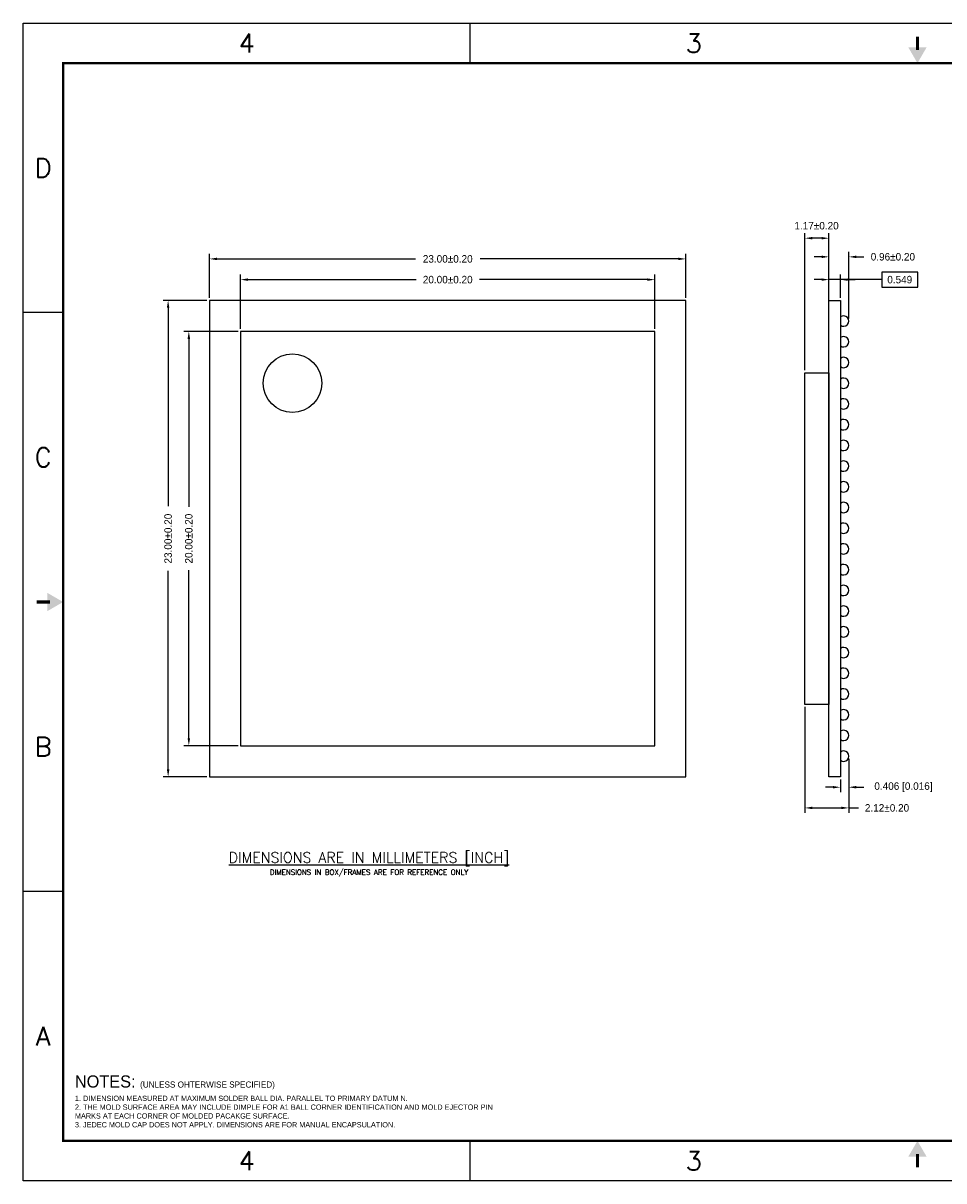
# Model space of a CAD drawing. Header units: millimetres. Extents: x -20 to 67, y -24 to 74.9.
# Tile 36 of 37: x -20 to 24.5, y 19 to 74.9. Entities that reach past the tile are written whole.
import ezdxf
from ezdxf.enums import TextEntityAlignment as Align

# ---------------------------------------------------------------- set-up
doc = ezdxf.new("R2010")
doc.units = ezdxf.units.MM
doc.header["$LTSCALE"] = 0.2
doc.header["$MEASUREMENT"] = 0
for name, color, linetype in [('00-TBlock', 7, 'Continuous'), ('01-TBlock', 7, 'Continuous'), ('BAL-FS', 7, 'Continuous'), ('COM-FS', 7, 'Continuous'), ('Dim', 7, 'Continuous'), ('Encap-CM', 7, 'Continuous'), ('pcb', 7, 'Continuous'), ('Text', 7, 'Continuous')]:
    doc.layers.add(name, color=color, linetype=linetype)
doc.styles.add('Complex', font='complex.shx')
doc.styles.add('TBlock', font='simplex.shx')
doc.dimstyles.new('1X-Std-.1tol', dxfattribs={"dimscale": 2, "dimtxt": 0.18, "dimasz": 0.18, "dimexe": 0.12, "dimexo": 0.0625, "dimgap": 0.09, "dimtad": 0, "dimdec": 3, "dimzin": 1, "dimdsep": 46, "dimtxsty": 'Standard', "dimcen": 0.09, "dimadec": 0, "dimazin": 0, "dimtfac": 1, "dimtdec": 3, "dimtofl": 0, "dimtmove": 0, "dimatfit": 3, "dimfxl": 1, "dimtolj": 1, "dimtzin": 0, "dimarcsym": 0})
doc.dimstyles.new('1X-Std-.2tol', dxfattribs={"dimscale": 2, "dimtxt": 0.18, "dimasz": 0.18, "dimexe": 0.12, "dimexo": 0.0625, "dimgap": 0.09, "dimtad": 0, "dimzin": 0, "dimdsep": 46, "dimtxsty": 'Standard', "dimcen": 0.09, "dimadec": 0, "dimazin": 0, "dimtol": 1, "dimtp": 0.2, "dimtm": 0.2, "dimtfac": 1, "dimtofl": 0, "dimtmove": 0, "dimatfit": 3, "dimfxl": 1, "dimtolj": 1, "dimtzin": 0, "dimarcsym": 0})
doc.dimstyles.new('1X-Std-RefBox', dxfattribs={"dimscale": 2, "dimtxt": 0.18, "dimasz": 0.18, "dimexe": 0.12, "dimexo": 0.0625, "dimgap": -0.09, "dimtad": 0, "dimtih": 1, "dimtoh": 1, "dimzin": 0, "dimdsep": 46, "dimtxsty": 'Standard', "dimcen": 0.09, "dimadec": 0, "dimazin": 0, "dimtp": 0.2, "dimtm": 0.2, "dimtfac": 1, "dimtofl": 0, "dimtmove": 0, "dimatfit": 3, "dimfxl": 1, "dimtolj": 1, "dimtzin": 0, "dimarcsym": 0})

# ---------------------------------------------------------------- blocks, each defined once
blk = doc.blocks.new('*D8')
at = {"layer": 'Defpoints', "color": 0, "linetype": 'Continuous', "lineweight": -3}
for p in [(19.8634, 39.5), (19.457, 38.5), (19.457, 38)]:
    blk.add_point(p, dxfattribs=at)
at = {"layer": 'Dim', "color": 0, "linetype": 'Continuous', "lineweight": -2}
for p, q in [((19.8634, 39.375), (19.8634, 37.76)), ((19.097, 38), (18.737, 38)), ((19.457, 38.375), (19.457, 37.76)), ((20.2234, 38), (20.5834, 38))]:
    blk.add_line(p, q, dxfattribs=at)
at = {"layer": 'Dim', "color": 0, "linetype": 'Continuous', "lineweight": -3}
for points in [[(19.097, 38.06), (19.097, 37.94), (19.457, 38)], [(20.2234, 38.06), (20.2234, 37.94), (19.8634, 38)]]:
    blk.add_solid(points, dxfattribs=at)
at = {"layer": 'Dim', "color": 0, "linetype": 'Continuous', "insert": (22.5034, 38), "char_height": 0.36, "attachment_point": 5}
blk.add_mtext('\\A1;0.406 [0.016]', dxfattribs=at)
blk = doc.blocks.new('*D9')
at = {"layer": 'Defpoints', "color": 0, "linetype": 'Continuous', "lineweight": -3}
for p in [(18.90836, 62.5), (18.90836, 61.5), (19.457, 61.5)]:
    blk.add_point(p, dxfattribs=at)
at = {"layer": 'Dim', "color": 0, "linetype": 'Continuous', "lineweight": -2}
for p, q in [((18.90836, 61.625), (18.90836, 62.74)), ((19.457, 61.625), (19.457, 62.74)), ((23.19544, 62.86), (21.45544, 62.86)), ((21.45544, 62.86), (21.45544, 62.14)), ((23.19544, 62.14), (23.19544, 62.86)), ((18.54836, 62.5), (18.18836, 62.5)), ((19.457, 62.5), (18.90836, 62.5)), ((21.45544, 62.5), (19.457, 62.5)), ((19.817, 62.5), (20.177, 62.5)), ((21.45544, 62.14), (23.19544, 62.14))]:
    blk.add_line(p, q, dxfattribs=at)
at = {"layer": 'Dim', "color": 0, "linetype": 'Continuous', "lineweight": -3}
for points in [[(18.54836, 62.56), (18.54836, 62.44), (18.90836, 62.5)], [(19.817, 62.56), (19.817, 62.44), (19.457, 62.5)]]:
    blk.add_solid(points, dxfattribs=at)
at = {"layer": 'Dim', "color": 0, "linetype": 'Continuous', "insert": (22.32544, 62.5), "char_height": 0.36, "attachment_point": 5}
blk.add_mtext('\\A1;0.549', dxfattribs=at)
blk = doc.blocks.new('*D10')
at = {"layer": 'Defpoints', "color": 0, "linetype": 'Continuous', "lineweight": -3}
for p in [(12, 63.5), (-11, 61.5), (12, 61.5)]:
    blk.add_point(p, dxfattribs=at)
at = {"layer": 'Dim', "color": 0, "linetype": 'Continuous', "lineweight": -2}
for p, q in [((-11, 61.625), (-11, 63.74)), ((12, 61.625), (12, 63.74)), ((-10.64, 63.5), (-1.06, 63.5)), ((11.64, 63.5), (2.06, 63.5))]:
    blk.add_line(p, q, dxfattribs=at)
at = {"layer": 'Dim', "color": 0, "linetype": 'Continuous', "lineweight": -3}
for points in [[(-10.64, 63.56), (-10.64, 63.44), (-11, 63.5)], [(11.64, 63.56), (11.64, 63.44), (12, 63.5)]]:
    blk.add_solid(points, dxfattribs=at)
at = {"layer": 'Dim', "color": 0, "linetype": 'Continuous', "insert": (0.5, 63.5), "char_height": 0.36, "attachment_point": 5}
blk.add_mtext('\\A1;23.00±0.20', dxfattribs=at)
blk = doc.blocks.new('*D11')
at = {"layer": 'Defpoints', "color": 0, "linetype": 'Continuous', "lineweight": -3}
for p in [(10.5, 62.5), (-9.5, 60), (10.5, 60)]:
    blk.add_point(p, dxfattribs=at)
at = {"layer": 'Dim', "color": 0, "linetype": 'Continuous', "lineweight": -2}
for p, q in [((-9.5, 60.125), (-9.5, 62.74)), ((10.5, 60.125), (10.5, 62.74)), ((-9.14, 62.5), (-1.03, 62.5)), ((10.14, 62.5), (2.03, 62.5))]:
    blk.add_line(p, q, dxfattribs=at)
at = {"layer": 'Dim', "color": 0, "linetype": 'Continuous', "lineweight": -3}
for points in [[(-9.14, 62.56), (-9.14, 62.44), (-9.5, 62.5)], [(10.14, 62.56), (10.14, 62.44), (10.5, 62.5)]]:
    blk.add_solid(points, dxfattribs=at)
at = {"layer": 'Dim', "color": 0, "linetype": 'Continuous', "insert": (0.5, 62.5), "char_height": 0.36, "attachment_point": 5}
blk.add_mtext('\\A1;20.00±0.20', dxfattribs=at)
blk = doc.blocks.new('*D12')
at = {"layer": 'Defpoints', "color": 0, "lineweight": -3}
for p in [(-9.5, 60), (-12, 40), (-9.5, 40)]:
    blk.add_point(p, dxfattribs=at)
at = {"layer": 'Dim', "color": 0, "lineweight": -2}
for p, q in [((-9.625, 60), (-12.24, 60)), ((-12, 59.64), (-12, 51.53)), ((-12, 40.36), (-12, 48.47)), ((-9.625, 40), (-12.24, 40))]:
    blk.add_line(p, q, dxfattribs=at)
at = {"layer": 'Dim', "color": 0, "lineweight": -3}
for points in [[(-12.06, 59.64), (-11.94, 59.64), (-12, 60)], [(-12.06, 40.36), (-11.94, 40.36), (-12, 40)]]:
    blk.add_solid(points, dxfattribs=at)
at = {"layer": 'Dim', "color": 0, "insert": (-12, 50), "char_height": 0.36, "attachment_point": 5, "rotation": 90}
blk.add_mtext('\\A1;20.00±0.20', dxfattribs=at)
blk = doc.blocks.new('*D13')
at = {"layer": 'Defpoints', "color": 0, "lineweight": -3}
for p in [(-11, 61.5), (-13, 38.5), (-11, 38.5)]:
    blk.add_point(p, dxfattribs=at)
at = {"layer": 'Dim', "color": 0, "lineweight": -2}
for p, q in [((-11.125, 61.5), (-13.24, 61.5)), ((-13, 61.14), (-13, 51.56)), ((-13, 38.86), (-13, 48.44)), ((-11.125, 38.5), (-13.24, 38.5))]:
    blk.add_line(p, q, dxfattribs=at)
at = {"layer": 'Dim', "color": 0, "lineweight": -3}
for points in [[(-13.06, 61.14), (-12.94, 61.14), (-13, 61.5)], [(-13.06, 38.86), (-12.94, 38.86), (-13, 38.5)]]:
    blk.add_solid(points, dxfattribs=at)
at = {"layer": 'Dim', "color": 0, "insert": (-13, 50), "char_height": 0.36, "attachment_point": 5, "rotation": 90}
blk.add_mtext('\\A1;23.00±0.20', dxfattribs=at)
blk = doc.blocks.new('*D15')
at = {"layer": 'Defpoints', "color": 0, "lineweight": -3}
for p in [(19.8634, 63.6), (18.90836, 61.5), (19.8634, 60.5)]:
    blk.add_point(p, dxfattribs=at)
at = {"layer": 'Dim', "color": 0, "lineweight": -2}
for p, q in [((18.90836, 61.625), (18.90836, 63.84)), ((19.8634, 60.625), (19.8634, 63.84)), ((18.54836, 63.6), (18.18836, 63.6)), ((20.2234, 63.6), (20.5834, 63.6))]:
    blk.add_line(p, q, dxfattribs=at)
at = {"layer": 'Dim', "color": 0, "lineweight": -3}
for points in [[(18.54836, 63.66), (18.54836, 63.54), (18.90836, 63.6)], [(20.2234, 63.66), (20.2234, 63.54), (19.8634, 63.6)]]:
    blk.add_solid(points, dxfattribs=at)
at = {"layer": 'Dim', "color": 0, "insert": (21.9934, 63.6), "char_height": 0.36, "attachment_point": 5}
blk.add_mtext('\\A1;0.96±0.20', dxfattribs=at)
blk = doc.blocks.new('*D6')
at = {"layer": 'Defpoints', "color": 0, "lineweight": -3}
for p in [(17.73996, 42), (19.8634, 39.5), (17.73996, 37)]:
    blk.add_point(p, dxfattribs=at)
at = {"layer": 'Dim', "color": 0, "lineweight": -2}
for p, q in [((17.73996, 41.875), (17.73996, 36.76)), ((19.8634, 39.375), (19.8634, 36.76)), ((18.09996, 37), (19.5034, 37)), ((19.8634, 37), (20.32996, 37))]:
    blk.add_line(p, q, dxfattribs=at)
at = {"layer": 'Dim', "color": 0, "lineweight": -3}
for points in [[(18.09996, 37.06), (18.09996, 36.94), (17.73996, 37)], [(19.5034, 37.06), (19.5034, 36.94), (19.8634, 37)]]:
    blk.add_solid(points, dxfattribs=at)
at = {"layer": 'Dim', "color": 0, "insert": (21.70996, 37), "char_height": 0.36, "attachment_point": 5}
blk.add_mtext('\\A1;2.12±0.20', dxfattribs=at)
blk = doc.blocks.new('*D16')
at = {"layer": 'Defpoints', "color": 0, "lineweight": -3}
for p in [(17.73996, 64.5), (17.73996, 58), (18.90836, 58)]:
    blk.add_point(p, dxfattribs=at)
at = {"layer": 'Encap-CM', "color": 0, "lineweight": -2}
for p, q in [((17.73996, 58.125), (17.73996, 64.74)), ((18.54836, 64.5), (18.09996, 64.5)), ((18.90836, 58.125), (18.90836, 64.74))]:
    blk.add_line(p, q, dxfattribs=at)
at = {"layer": 'Encap-CM', "color": 0, "lineweight": -3}
for points in [[(18.09996, 64.56), (18.09996, 64.44), (17.73996, 64.5)], [(18.54836, 64.56), (18.54836, 64.44), (18.90836, 64.5)]]:
    blk.add_solid(points, dxfattribs=at)
at = {"layer": 'Encap-CM', "color": 0, "insert": (18.30836, 65.1), "char_height": 0.36, "attachment_point": 5}
blk.add_mtext('\\A1;1.17±0.20', dxfattribs=at)
blk = doc.blocks.new('ANSI_B-1')
at = {"layer": '01-TBlock'}
for p, q in [((0, 0), (0, 279.4)), ((0, 279.4), (431.8, 279.4)), ((107.95, 269.75), (107.95, 279.4)), ((9.65, 209.55), (0, 209.55)), ((9.65, 69.85), (0, 69.85)), ((107.95, 0), (107.95, 9.65)), ((431.8, 0), (0, 0))]:
    blk.add_line(p, q, dxfattribs=at)
at = {"layer": '01-TBlock', "const_width": 0.762}
for points in [[(215.9, 276.1), (215.9, 272.92)], [(3.3, 139.7), (6.48, 139.7)], [(215.9, 3.3), (215.9, 6.48)]]:
    blk.add_lwpolyline(points, dxfattribs=at)
at = {"layer": '01-TBlock', "const_width": 0.508}
blk.add_lwpolyline([(9.65, 269.75), (422.15, 269.75), (422.15, 9.65), (9.65, 9.65)], close=True, dxfattribs=at)
at = {"layer": '01-TBlock'}
for points in [[(213.69, 273.56), (215.9, 269.75), (213.69, 273.56), (218.11, 273.56)], [(5.84, 137.49), (9.65, 139.7), (5.84, 137.49), (5.84, 141.91)], [(213.69, 5.84), (215.9, 9.65), (213.69, 5.84), (218.11, 5.84)]]:
    blk.add_solid(points, dxfattribs=at)
at = {"layer": '00-TBlock', "style": 'TBlock'}
blk.add_attdef('SHEETS', text='', height=3.05, dxfattribs=at).set_placement((418.62, 12.93), align=Align.MIDDLE)
at = {"layer": '01-TBlock', "style": 'TBlock'}
for p in [(53.97, 274.57), (53.97, 4.83)]:
    blk.add_text('4', height=4.57, dxfattribs=at).set_placement(p, align=Align.MIDDLE_CENTER)
for s, p in [('3', (161.92, 274.57)), ('D', (4.83, 244.47)), ('C', (4.83, 174.62)), ('B', (4.83, 104.78)), ('A', (4.83, 34.92)), ('3', (161.92, 4.83))]:
    blk.add_text(s, height=4.57, dxfattribs=at).set_placement(p, align=Align.MIDDLE)
at = {"layer": '01-TBlock'}
for tag, height, style, width, p, p2 in [('COMPANY_NAME', 6.35, 'Complex', 1.302792, (316.5, 44.5), (420.5, 44.5)), ('DRAWN', 2.03, 'TBlock', 3.343562, (264.5, 41.91), (297.5, 41.91)), ('TITLE1', 5.08, 'TBlock', 4.817647, (320.04, 34.53), (419.1, 34.53)), ('ENGINEER', 2.03, 'TBlock', 2.40424, (264, 34.5), (297.5, 34.5)), ('TITLE2', 5.08, 'TBlock', 4.691489, (314.96, 27.6), (421.64, 27.6)), ('CHECKER', 2.03, 'TBlock', 2.527085, (264, 27.09), (297.5, 27.09)), ('XXX-XXXX-XXXX', 5.08, 'TBlock', 1.32097, (326, 17.4), (411, 17.4)), ('APPROVED_BY', 2.03, 'TBlock', 1.518468, (264, 19.68), (297.5, 19.68)), ('ISSUED_BY', 2.03, 'TBlock', 2.024624, (264, 12.27), (297.5, 12.27)), ('XXXXXXXATA.DWG', 3.05, 'TBlock', 1.479779, (337.82, 11.56), (396.24, 11.56))]:
    blk.add_attdef(tag, text='', height=height, dxfattribs=dict(at, style=style, width=width)).set_placement(p, p2, align=Align.FIT)
at = {"layer": '01-TBlock', "style": 'TBlock'}
blk.add_attdef('DS_DAT', text='', height=1.9, dxfattribs=at).set_placement((306.2, 42.99), align=Align.MIDDLE_CENTER)
for tag, height, p in [('ENG_DAT', 1.9, (306.2, 35.58)), ('CK_DAT', 1.9, (306.2, 28.17)), ('REVLO', 4.32, (417.32, 19.81)), ('AP_DAT', 1.9, (306.2, 20.76)), ('IS_DAT', 1.9, (306.2, 13.35)), ('NONE', 2.54, (329.56, 12.83))]:
    blk.add_attdef(tag, text='', height=height, dxfattribs=at).set_placement(p, align=Align.MIDDLE)

msp = doc.modelspace()

# ---------------------------------------------------------------- linework, layer by layer
at = {"layer": 'BAL-FS'}
msp.add_lwpolyline([(19.457, 39.705472), (19.457, 39.294528)], dxfattribs=at)
for centre in [(19.6114, 60.5), (19.6114, 59.5), (19.6114, 58.5), (19.6114, 57.5), (19.6114, 56.5), (19.6114, 55.5), (19.6114, 54.5), (19.6114, 53.5), (19.6114, 52.5), (19.6114, 51.5), (19.6114, 50.5), (19.6114, 49.5), (19.6114, 48.5), (19.6114, 47.5), (19.6114, 46.5), (19.6114, 45.5), (19.6114, 44.5), (19.6114, 43.5), (19.6114, 42.5), (19.6114, 41.5), (19.6114, 40.5), (19.6114, 39.5)]:
    msp.add_arc(centre, 0.252, 232.2151274, 127.7848726, dxfattribs=at)
at = {"layer": 'COM-FS', "linetype": 'Continuous'}
for p, q in [((12, 61.5), (-11, 61.5)), ((-11, 61.5), (-11, 38.5)), ((12, 38.5), (12, 61.5)), ((-11, 38.5), (12, 38.5))]:
    msp.add_line(p, q, dxfattribs=at)
at = {"layer": 'Encap-CM', "linetype": 'Continuous'}
msp.add_lwpolyline([(-9.5, 40), (10.5, 40), (10.5, 60), (-9.5, 60)], close=True, dxfattribs=at)
at = {"layer": 'Encap-CM'}
msp.add_lwpolyline([(18.90836, 42), (17.73996, 42), (17.73996, 58), (18.90836, 58)], close=True, dxfattribs=at)
msp.add_circle((-7, 57.5), 1.414214, dxfattribs=at)
at = {"layer": 'pcb'}
msp.add_lwpolyline([(19.457, 61.5), (19.457, 38.5), (18.90836, 38.5), (18.90836, 61.5)], close=True, dxfattribs=at)

# ---------------------------------------------------------------- block references
at = {"layer": '01-TBlock', "linetype": 'Continuous', "lineweight": -3, "xscale": 0.2, "yscale": 0.2, "zscale": 0.2}
msp.add_blockref('ANSI_B-1', (-20, 19), dxfattribs=at)

# ---------------------------------------------------------------- texts
at = {"layer": 'Text', "insert": (-3.2992, 33.6901), "char_height": 0.357, "width": 28.3266, "attachment_point": 8, "style": 'Complex'}
msp.add_mtext('{\\H1.401x;\\LDIMENSIONS ARE IN MILLIMETERS [INCH]\\P\\H0.5x;\\lDIMENSIONS IN BOX/FRAMES ARE FOR REFERENCE ONLY}', dxfattribs=at)
at = {"layer": 'Text', "insert": (-17.5, 24.09), "char_height": 0.294, "width": 19.992, "attachment_point": 1}
msp.add_mtext('{\\H2x;NOTES: }(UNLESS OHTERWISE SPECIFIED)\\P{\\H0.8667x;1. DIMENSION MEASURED AT MAXIMUM SOLDER BALL DIA. PARALLEL TO PRIMARY DATUM N.\\P2. THE MOLD SURFACE AREA MAY INCLUDE DIMPLE FOR A1 BALL CORNER IDENTIFICATION AND MOLD EJECTOR PIN MARKS AT EACH CORNER OF MOLDED PACAKGE SURFACE.\\P3. JEDEC MOLD CAP DOES NOT APPLY. DIMENSIONS ARE FOR MANUAL ENCAPSULATION.}', dxfattribs=at)

# ---------------------------------------------------------------- dimensions: what is measured, and where the dimension line sits
at = {"layer": 'Dim', "linetype": 'Continuous'}
for base, p1, p2, picture, middle in [((12, 63.5), (-11, 61.5), (12, 61.5), '*D10', (0.5, 63.5)), ((10.5, 62.5), (-9.5, 60), (10.5, 60), '*D11', (0.5, 62.5))]:
    dim = msp.add_linear_dim(base=base, p1=p1, p2=p2, dimstyle='1X-Std-.2tol', dxfattribs=at)
    dim.commit()
    dim.dimension.update_dxf_attribs({"geometry": picture, "text_midpoint": middle})
at = {"layer": 'Dim'}
dim = msp.add_linear_dim(base=(19.8634, 63.6), p1=(18.90836, 61.5), p2=(19.8634, 60.5), dimstyle='1X-Std-.2tol', dxfattribs=at)
dim.commit()
dim.dimension.update_dxf_attribs({"geometry": '*D15', "text_midpoint": (21.9934, 63.6)})
at = {"layer": 'Dim', "linetype": 'Continuous'}
dim = msp.add_linear_dim(base=(18.90836, 62.5), p1=(19.457, 61.5), p2=(18.90836, 61.5), dimstyle='1X-Std-RefBox', override={"dimdec": 3, "dimtmove": 1}, dxfattribs=at)
dim.commit()
dim.dimension.update_dxf_attribs({"geometry": '*D9', "text_midpoint": (22.32544, 62.2), "dimtype": 128})
at = {"layer": 'Dim'}
for base, p1, p2, picture, middle in [((-13, 38.5), (-11, 61.5), (-11, 38.5), '*D13', (-13, 50)), ((-12, 40), (-9.5, 60), (-9.5, 40), '*D12', (-12, 50))]:
    dim = msp.add_linear_dim(base=base, p1=p1, p2=p2, angle=90, dimstyle='1X-Std-.2tol', dxfattribs=at)
    dim.commit()
    dim.dimension.update_dxf_attribs({"geometry": picture, "text_midpoint": middle})
dim = msp.add_linear_dim(base=(17.73996, 37), p1=(19.8634, 39.5), p2=(17.73996, 42), dimstyle='1X-Std-.2tol', dxfattribs=at)
dim.commit()
dim.dimension.update_dxf_attribs({"geometry": '*D6', "text_midpoint": (21.70996, 37), "dimtype": 128})
at = {"layer": 'Dim', "linetype": 'Continuous'}
dim = msp.add_linear_dim(base=(19.457, 38), p1=(19.8634, 39.5), p2=(19.457, 38.5), dimstyle='1X-Std-.1tol', dxfattribs=at)
dim.commit()
dim.dimension.update_dxf_attribs({"geometry": '*D8', "text_midpoint": (22.5034, 38), "dimtype": 128})
at = {"layer": 'Encap-CM'}
dim = msp.add_linear_dim(base=(17.73996, 64.5), p1=(18.90836, 58), p2=(17.73996, 58), dimstyle='1X-Std-.2tol', override={"dimtmove": 2}, dxfattribs=at)
dim.commit()
dim.dimension.update_dxf_attribs({"geometry": '*D16', "text_midpoint": (18.30836, 65.1), "dimtype": 128})

doc.saveas('drawing.dxf')
